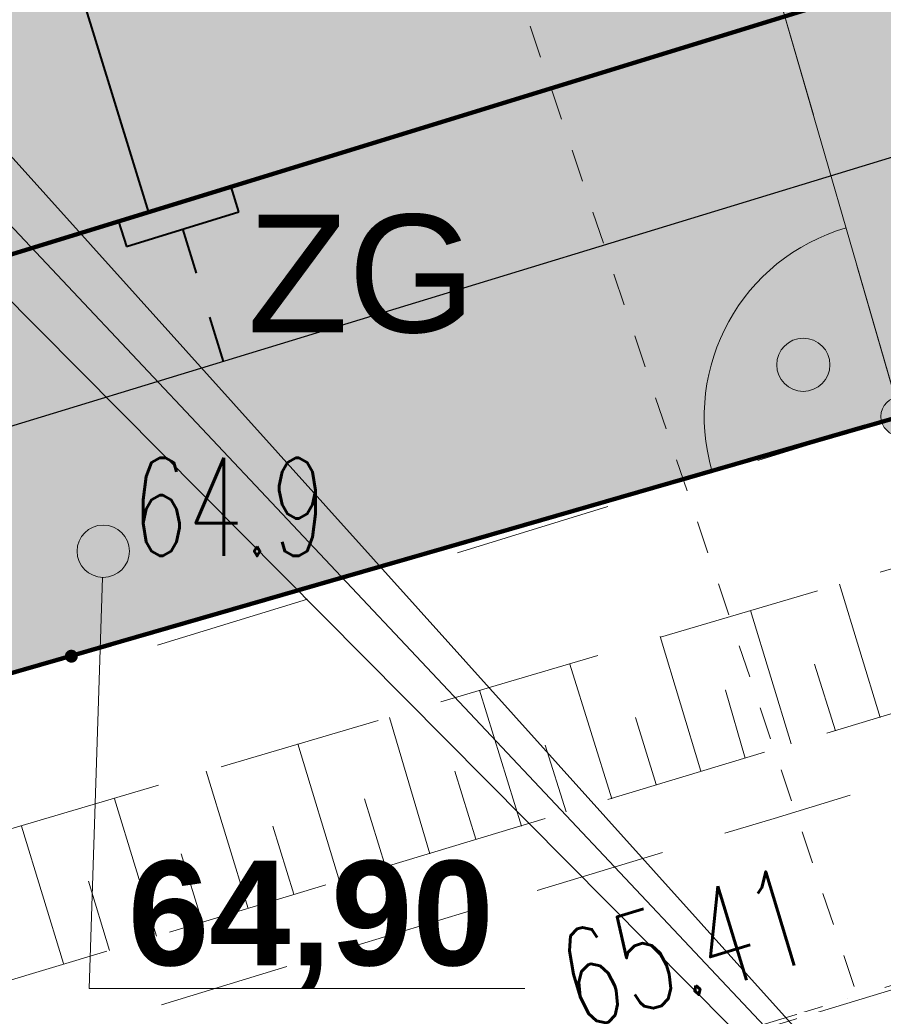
# Model space of a CAD drawing. Header units: millimetres. Extents: x 6487905018 to 6488192500, y 5882180700 to 5882375224.
# Tile 38 of 256: x 6488000725 to 6488007325, y 5882210738 to 5882218267. Entities that reach past the tile are written whole.
import ezdxf
from ezdxf.xclip import XClip

# ---------------------------------------------------------------- set-up
doc = ezdxf.new("R2010")
doc.units = ezdxf.units.MM
doc.header["$MEASUREMENT"] = 0
doc.header["$XCLIPFRAME"] = 2
for name, pattern in [('GSW', [3000, 1500, -1500]), ('L_0_03', [1000, 500, -500]), ('L_0_04', [1500, 1000, -500]), ('L_0_05', [1750, 1250, -500]), ('Przerywana', [2400, 1200, -1200]), ('Przerywana KRÓTKA', [500, 250, -250]), ('Wipeout_Contour', [1000, 0, -1000])]:
    doc.linetypes.add(name, pattern=pattern)
for name, color, linetype, lineweight in [('0 granice_Nr_pióra__10', 22, 'Continuous', 120), ('granica_Nr_pióra__123', 100, 'Continuous', 120), ('Linie PT_Nr_pióra__20', 2, 'Continuous', 40), ('OPIS PLAN_Nr_pióra__1', 7, 'Continuous', 0), ('OPIS PLAN_Nr_pióra__222', 7, 'Continuous', 20), ('OPIS PLAN_Nr_pióra__7', 7, 'Continuous', 5), ('teren zielony_Nr_pióra__1', 7, 'Continuous', 0), ('teren zielony_Nr_pióra__157', 93, 'Continuous', 0), ('Woda_Nr_pióra__108', 5, 'Continuous', 13), ('Wymiarowanie_Nr_pióra__1', 7, 'Continuous', 0), ('Zamość 06.10._2_000_Inne__niezydentyfikowane__Nr_pióra__7', 7, 'Continuous', 5), ('Zamość 06.10._2_0_Nr_pióra__7', 7, 'Continuous', 5), ('Zamość 06.10._2_217_Granica_konturu_klasyfikcyjnego_Nr_pióra__96', 8, 'Continuous', 15), ('Zamość 06.10._2_218_Granica_uzytku_Nr_pióra__96', 8, 'Continuous', 15), ('Zamość 06.10._2_219_Linia_granicy_Nr_pióra__96', 8, 'Continuous', 15), ('Zamość 06.10._2_chodnik__powierzchnia__Nr_pióra__7', 7, 'Continuous', 5), ('Zamość 06.10._2_odl_Nr_pióra__7', 7, 'Continuous', 5), ('Zamość 06.10._2_opis_h_Nr_pióra__7', 7, 'Continuous', 5), ('Zamość 06.10._2_przewod_gazowy__linia__Nr_pióra__40', 2, 'Continuous', 30), ('Zamość 06.10._2_skarpa_nieumocniona__powierzchnia__Nr_pióra__7', 7, 'Continuous', 5)]:
    doc.layers.add(name, color=color, linetype=linetype, lineweight=lineweight)
for name, color, linetype in [('0 krawęrznik', 7, 'Continuous'), ('Mapa cyfrowa', 7, 'Continuous'), ('Wymiarowanie', 7, 'Continuous'), ('Zamość 06.10._2_Mapa cyfrowa', 7, 'Continuous')]:
    doc.layers.add(name, color=color, linetype=linetype)
doc.styles.add('GENERATED_STYLE_1', font='Simplex.shx')
doc.styles.add('GENERATED_STYLE_2', font='txt')
doc.styles.add('GENERATED_STYLE_6', font='txt')
doc.dimstyles.new('GENERATED_STYLE__1', dxfattribs={"dimtxt": 750, "dimasz": 570, "dimexe": 0.18, "dimexo": 0, "dimgap": 0.09, "dimtad": 1, "dimlfac": 0.001, "dimzin": 0, "dimdsep": 46, "dimtxsty": 'GENERATED_STYLE_2', "dimblk": 'ARROWHEAD_11', "dimblk1": 'ARROWHEAD_11', "dimblk2": 'ARROWHEAD_11', "dimcen": 0.09, "dimclrd": 7, "dimclre": 7, "dimclrt": 7, "dimazin": 0, "dimtfac": 1, "dimtdec": 4, "dimtmove": 2, "dimatfit": 3, "dimfxl": 0, "dimtolj": 1, "dimtzin": 0, "dimarcsym": 0})
doc.dimstyles.new('GENERATED_STYLE__4', dxfattribs={"dimtxt": 1000, "dimasz": 570, "dimexe": 0.18, "dimexo": 0, "dimgap": 0.09, "dimtad": 1, "dimlfac": 0.001, "dimzin": 0, "dimdsep": 46, "dimtxsty": 'GENERATED_STYLE_2', "dimblk": 'ARROWHEAD_11', "dimblk1": 'ARROWHEAD_11', "dimblk2": 'ARROWHEAD_11', "dimcen": 0.09, "dimclrd": 7, "dimclre": 7, "dimclrt": 7, "dimazin": 0, "dimtfac": 1, "dimtdec": 4, "dimtmove": 0, "dimatfit": 3, "dimfxl": 0, "dimtolj": 1, "dimtzin": 0, "dimarcsym": 0})

# ---------------------------------------------------------------- blocks, each defined once
blk = doc.blocks.new('Rysunek_1_2')
at = {"color": 254, "linetype": 'Wipeout_Contour', "lineweight": 0, "ltscale": 70061284114.24681}
blk.add_wipeout([(6487915525.867126, 5882181505.900702), (6488146644.289524, 5882181505.900702), (6488146644.289524, 5882373115.540435), (6488107628.768834, 5882373115.540435), (6488107628.768834, 5882320263.490532), (6488101226.436201, 5882320263.490532), (6488101226.436201, 5882373115.540435), (6487915525.867126, 5882373115.540435)], dxfattribs=at).dxf.layer = 'Zamość 06.10._2_Mapa cyfrowa'
at = {"layer": 'Zamość 06.10._2_0_Nr_pióra__7', "linetype": 'Continuous'}
blk.add_hatch(color=256, dxfattribs=at).paths.add_polyline_path([(6488001120, 5882213354.723075, 1), (6488001120, 5882213445.276926, 1)])
at = {"layer": 'Zamość 06.10._2_000_Inne__niezydentyfikowane__Nr_pióra__7', "linetype": 'Continuous', "flags": 128}
for points in [[(6488007300, 5882212930), (6488006990.000001, 5882213950)], [(6488006620, 5882212730.000001), (6488006310, 5882213750)], [(6488005930, 5882212520), (6488005620, 5882213550)], [(6488005250, 5882212310), (6488004930, 5882213340)], [(6488006960, 5882212830), (6488006800, 5882213340)], [(6488004560, 5882212100), (6488004240.000001, 5882213140)], [(6488006270, 5882212620), (6488006120, 5882213140)], [(6488003860.000001, 5882211890), (6488003550, 5882212930)], [(6488005590, 5882212420), (6488005430, 5882212930)], [(6488003170, 5882211680), (6488002850, 5882212730.000001)], [(6488004900.000001, 5882212210), (6488004740.000001, 5882212720)], [(6488002470, 5882211470), (6488002150.000001, 5882212520)], [(6488004210, 5882212000), (6488004050, 5882212520)], [(6488001770, 5882211260), (6488001450, 5882212310)], [(6488003520, 5882211790), (6488003360.000001, 5882212310)], [(6488001060, 5882211050), (6488000740.000001, 5882212100)], [(6488002820.000001, 5882211580), (6488002660, 5882212100)], [(6488002120, 5882211370), (6488001960, 5882211890)], [(6488001410, 5882211150.000001), (6488001250, 5882211680)]]:
    blk.add_lwpolyline(points, dxfattribs=at)
at = {"layer": 'Zamość 06.10._2_0_Nr_pióra__7', "linetype": 'Continuous'}
for p, q in [((6488006990.000001, 5882213950), (6488006990.05, 5882213950)), ((6488006310, 5882213750), (6488006310.05, 5882213750)), ((6488005620, 5882213550), (6488005620.05, 5882213550)), ((6488001120, 5882213400.000001), (6488001120.05, 5882213400.000001)), ((6488004930, 5882213340), (6488004930.05, 5882213340)), ((6488006800, 5882213340), (6488006800.05, 5882213340)), ((6488004240.000001, 5882213140), (6488004240.05, 5882213140)), ((6488006120, 5882213140), (6488006120.05, 5882213140)), ((6488003550, 5882212930), (6488003550.05, 5882212930)), ((6488005430, 5882212930), (6488005430.05, 5882212930)), ((6488007300, 5882212930), (6488007300.05, 5882212930)), ((6488006960, 5882212830), (6488006960.05, 5882212830)), ((6488002850, 5882212730.000001), (6488002850.05, 5882212730.000001)), ((6488004740.000001, 5882212720), (6488004740.05, 5882212720)), ((6488006620, 5882212730.000001), (6488006620.05, 5882212730.000001)), ((6488006270, 5882212620), (6488006270.05, 5882212620)), ((6488002150.000001, 5882212520), (6488002150.05, 5882212520)), ((6488004050, 5882212520), (6488004050.05, 5882212520)), ((6488005930, 5882212520), (6488005930.05, 5882212520)), ((6488005590, 5882212420), (6488005590.05, 5882212420)), ((6488001450, 5882212310), (6488001450.05, 5882212310)), ((6488003360.000001, 5882212310), (6488003360.05, 5882212310)), ((6488005250, 5882212310), (6488005250.05, 5882212310)), ((6488004900.000001, 5882212210), (6488004900.05, 5882212210)), ((6488006490.000001, 5882212160), (6488006490.05, 5882212160)), ((6488000740.000001, 5882212100), (6488000740.05, 5882212100)), ((6488002660, 5882212100), (6488002660.05, 5882212100)), ((6488004560, 5882212100), (6488004560.05, 5882212100)), ((6488004210, 5882212000), (6488004210.05, 5882212000)), ((6488001960, 5882211890), (6488001960.05, 5882211890)), ((6488003860.000001, 5882211890), (6488003860.05, 5882211890)), ((6488003520, 5882211790), (6488003520.05, 5882211790)), ((6488001250, 5882211680), (6488001250.05, 5882211680)), ((6488003170, 5882211680), (6488003170.05, 5882211680)), ((6488002820.000001, 5882211580), (6488002820.05, 5882211580)), ((6488002470, 5882211470), (6488002470.05, 5882211470)), ((6488002120, 5882211370), (6488002120.05, 5882211370)), ((6488001770, 5882211260), (6488001770.05, 5882211260)), ((6488001410, 5882211150.000001), (6488001410.05, 5882211150.000001)), ((6488001060, 5882211050), (6488001060.05, 5882211050)), ((6488007050, 5882210780), (6488007050.05, 5882210780))]:
    blk.add_line(p, q, dxfattribs=at)
blk.add_circle((6488001120, 5882213400.000001), 45.276926, dxfattribs=at)
at = {"layer": 'Zamość 06.10._2_217_Granica_konturu_klasyfikcyjnego_Nr_pióra__96', "linetype": 'L_0_03', "flags": 128}
blk.add_lwpolyline([(6487972140, 5882207690.000001), (6488006670, 5882218320)], dxfattribs=at)
at = {"layer": 'Zamość 06.10._2_218_Granica_uzytku_Nr_pióra__96', "linetype": 'L_0_03', "flags": 128}
for points in [[(6487981820.000001, 5882207830), (6488050420, 5882227640)], [(6488050420, 5882227640), (6487981820.000001, 5882207830)], [(6487972140, 5882207690.000001), (6488006670, 5882218320)], [(6488006670, 5882218320), (6487972140, 5882207690.000001)]]:
    blk.add_lwpolyline(points, dxfattribs=at)
at = {"layer": 'Zamość 06.10._2_219_Linia_granicy_Nr_pióra__96', "linetype": 'Continuous', "flags": 128}
for points in [[(6488051120, 5882232010), (6487972140, 5882207690.000001)], [(6488050420, 5882227640), (6487981820.000001, 5882207830)]]:
    blk.add_lwpolyline(points, dxfattribs=at)
at = {"layer": 'Zamość 06.10._2_chodnik__powierzchnia__Nr_pióra__7', "linetype": 'L_0_04', "flags": 128}
blk.add_lwpolyline([(6487965300, 5882199990), (6487978460, 5882202160), (6487979920, 5882202560), (6487984720, 5882204010), (6488007050, 5882210780), (6488026880, 5882216840), (6488041340, 5882221220), (6488041780.000001, 5882222220), (6488041620, 5882222930), (6488026140, 5882218190.000001), (6488006490.000001, 5882212160), (6487984220, 5882205380), (6487980210, 5882204130), (6487978820.000001, 5882203730.000001), (6487965130, 5882201470), (6487965170, 5882201450), (6487962830, 5882201020), (6487960270, 5882200160), (6487953050, 5882197320), (6487953540, 5882195960), (6487960740.000001, 5882198820), (6487962810, 5882199540), (6487965350, 5882199980.000001)], dxfattribs=at)
at = {"layer": 'Zamość 06.10._2_odl_Nr_pióra__7', "linetype": 'Continuous', "flags": 128}
blk.add_lwpolyline([(6487984687.019691, 5882203929.110592), (6488000217.164336, 5882208669.154738), (6488021276.987117, 5882215069.100883), (6488040146.665465, 5882220859.002189)], dxfattribs=at)
at = {"layer": 'Zamość 06.10._2_przewod_gazowy__linia__Nr_pióra__40', "linetype": 'Continuous', "flags": 128}
blk.add_lwpolyline([(6488097683.287705, 5882247948.420457), (6488050430, 5882234430), (6488047410, 5882229430), (6487980320.000001, 5882208950), (6487976510, 5882210640), (6487958830, 5882203800), (6487938450, 5882195270), (6487935860.000001, 5882197440.000001), (6487935178.840664, 5882198013.324087)], dxfattribs=at)
at = {"layer": 'Zamość 06.10._2_skarpa_nieumocniona__powierzchnia__Nr_pióra__7', "linetype": 'L_0_05', "flags": 128}
blk.add_lwpolyline([(6488029890, 5882219680), (6488012080, 5882214380), (6487997340, 5882209920), (6487988020, 5882207530), (6487981000, 5882205540), (6487987080, 5882208980.000001), (6487996900.000001, 5882210970), (6488011460, 5882215270), (6488024730.000001, 5882219550), (6488029370, 5882220850), (6488039680, 5882223160)], close=True, dxfattribs=at)
at = {"layer": 'Zamość 06.10._2_opis_h_Nr_pióra__7', "linetype": 'Continuous', "insert": (6488001584.285711, 5882214916.424997), "char_height": 750, "attachment_point": 1, "style": 'GENERATED_STYLE_1'}
blk.add_mtext('\\A1;{\\W0.660000x;\\FSimplex.shx;64.9}', dxfattribs=at)
at = {"layer": 'Zamość 06.10._2_opis_h_Nr_pióra__7', "linetype": 'Continuous', "insert": (6488004782.532044, 5882211252.692861), "char_height": 750, "attachment_point": 1, "rotation": 16.8999999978, "style": 'GENERATED_STYLE_1'}
blk.add_mtext('\\A1;{\\W0.660000x;\\FSimplex.shx;65.41}', dxfattribs=at)
blk = doc.blocks.new('*D20', base_point=(6488045394.921593, 5882250647.102998))
at = {"layer": 'Wymiarowanie_Nr_pióra__1', "linetype": 'Continuous'}
for points in [[(6487963928.514582, 5882222705.573085), (6487963917.096512, 5882222762.9756), (6487963884.580599, 5882222811.639102), (6487963835.917097, 5882222844.155015), (6487963778.514582, 5882222855.573085), (6487963721.112067, 5882222844.155015), (6487963672.448565, 5882222811.639102), (6487963639.932652, 5882222762.9756), (6487963628.514582, 5882222705.573085), (6487963639.932652, 5882222648.17057), (6487963672.448565, 5882222599.507068), (6487963721.112067, 5882222566.991156), (6487963778.514582, 5882222555.573085), (6487963835.917097, 5882222566.991156), (6487963884.580599, 5882222599.507068), (6487963917.096512, 5882222648.17057)], [(6487969817.707458, 5882203590.677052), (6487969806.289389, 5882203648.079567), (6487969773.773476, 5882203696.74307), (6487969725.109974, 5882203729.258982), (6487969667.707458, 5882203740.677052), (6487969610.304944, 5882203729.258982), (6487969561.641441, 5882203696.74307), (6487969529.125529, 5882203648.079567), (6487969517.707458, 5882203590.677052), (6487969529.125529, 5882203533.274537), (6487969561.641441, 5882203484.611035), (6487969610.304944, 5882203452.095122), (6487969667.707458, 5882203440.677052), (6487969725.109974, 5882203452.095122), (6487969773.773476, 5882203484.611035), (6487969806.289389, 5882203533.274537)]]:
    blk.add_hatch(color=256, dxfattribs=at).paths.add_polyline_path(points)
for p, q in [((6487963921.865221, 5882222749.738618), (6487964316.079478, 5882222871.193832)), ((6487963240.949685, 5882222539.952338), (6487963635.163943, 5882222661.407553)), ((6487963822.680115, 5882222562.222445), (6487969623.541926, 5882203734.027691)), ((6487969811.058098, 5882203634.842585), (6487970205.272355, 5882203756.297799)), ((6487969130.142562, 5882203425.056305), (6487969524.356819, 5882203546.511519)), ((6487969711.872992, 5882203447.326413), (6487969756.038524, 5882203303.975774))]:
    blk.add_line(p, q, dxfattribs=at)
blk.add_circle((6487969667.707458, 5882203590.677052), 150, dxfattribs=at)
at = {"layer": 'Wymiarowanie_Nr_pióra__1', "insert": (6487966410.842047, 5882214840.937373), "char_height": 1000, "attachment_point": 7, "rotation": 287.1237735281, "style": 'GENERATED_STYLE_2'}
blk.add_mtext('\\A1;{\\fArial|b1|i0|c238|p38;20,00}', dxfattribs=at)
blk = doc.blocks.new('ARROWHEAD_11')
at = {"color": 0, "linetype": 'Continuous', "lineweight": 0}
blk.add_line((0, 0), (-1, 0), dxfattribs=at)
at = {"color": 0, "linetype": 'Continuous', "lineweight": 0, "const_width": 0.25, "flags": 128}
blk.add_lwpolyline([(-0.125, 0, 1), (0.125, 0, 1)], format="xyb", close=True, dxfattribs=at)
blk = doc.blocks.new('*D37', base_point=(6488045394.921593, 5882250647.102998))
at = {"layer": 'Wymiarowanie_Nr_pióra__1', "linetype": 'Continuous'}
for points in [[(6488002057.39252, 5882234449.194729), (6488002045.974449, 5882234506.597243), (6488002013.458537, 5882234555.260746), (6488001964.795034, 5882234587.776658), (6488001907.39252, 5882234599.194729), (6488001849.990005, 5882234587.776658), (6488001801.326503, 5882234555.260746), (6488001768.81059, 5882234506.597243), (6488001757.39252, 5882234449.194729), (6488001768.81059, 5882234391.792213), (6488001801.326503, 5882234343.128712), (6488001849.990005, 5882234310.612799), (6488001907.39252, 5882234299.194729), (6488001964.795034, 5882234310.612799), (6488002013.458537, 5882234343.128712), (6488002045.974449, 5882234391.792213)], [(6488007606.502877, 5882215233.194198), (6488007595.084807, 5882215290.596712), (6488007562.568894, 5882215339.260215), (6488007513.905392, 5882215371.776128), (6488007456.502877, 5882215383.194198), (6488007399.100363, 5882215371.776128), (6488007350.43686, 5882215339.260215), (6488007317.920947, 5882215290.596712), (6488007306.502877, 5882215233.194198), (6488007317.920947, 5882215175.791682), (6488007350.43686, 5882215127.128181), (6488007399.100363, 5882215094.612267), (6488007456.502877, 5882215083.194198), (6488007513.905392, 5882215094.612267), (6488007562.568894, 5882215127.128181), (6488007595.084807, 5882215175.791682)]]:
    blk.add_hatch(color=256, dxfattribs=at).paths.add_polyline_path(points)
for p, q in [((6488001824.160786, 5882234737.417695), (6488001865.776652, 5882234593.306211)), ((6488002051.504003, 5882234490.810596), (6488002447.810582, 5882234605.25423)), ((6488001366.974458, 5882234293.135227), (6488001763.281036, 5882234407.578861)), ((6488001949.008387, 5882234305.083245), (6488007414.887011, 5882215377.305681)), ((6488007600.614361, 5882215274.810064), (6488007996.920939, 5882215389.253699)), ((6488006916.084815, 5882215077.134696), (6488007312.391394, 5882215191.57833)), ((6488007498.118744, 5882215089.082714), (6488007539.734612, 5882214944.971231))]:
    blk.add_line(p, q, dxfattribs=at)
for centre in [(6488001907.39252, 5882234449.194729), (6488007456.502877, 5882215233.194198)]:
    blk.add_circle(centre, 150, dxfattribs=at)
at = {"layer": 'Wymiarowanie_Nr_pióra__1', "insert": (6488004399.754525, 5882226539.279391), "char_height": 1000, "attachment_point": 7, "rotation": 286.107422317, "style": 'GENERATED_STYLE_2'}
blk.add_mtext('\\A1;{\\fArial|b1|i0|c238|p38;20,00}', dxfattribs=at)
blk = doc.blocks.new('*D86', base_point=(6488045394.921593, 5882250647.102998))
at = {"layer": 'Wymiarowanie_Nr_pióra__1', "linetype": 'Continuous'}
for points in [[(6488001867.266423, 5882234394.290968), (6488001855.848353, 5882234451.693483), (6488001823.33244, 5882234500.356985), (6488001774.668938, 5882234532.872898), (6488001717.266423, 5882234544.290968), (6488001659.863908, 5882234532.872898), (6488001611.200406, 5882234500.356985), (6488001578.684493, 5882234451.693483), (6488001567.266423, 5882234394.290968), (6488001578.684493, 5882234336.888453), (6488001611.200406, 5882234288.224951), (6488001659.863908, 5882234255.709038), (6488001717.266423, 5882234244.290968), (6488001774.668938, 5882234255.709038), (6488001823.33244, 5882234288.224951), (6488001855.848353, 5882234336.888453)], [(6487996610.365367, 5882218213.247662), (6487996598.947297, 5882218270.650176), (6487996566.431384, 5882218319.313679), (6487996517.767882, 5882218351.829591), (6487996460.365367, 5882218363.247662), (6487996402.962852, 5882218351.829591), (6487996354.29935, 5882218319.313679), (6487996321.783438, 5882218270.650176), (6487996310.365367, 5882218213.247662), (6487996321.783438, 5882218155.845146), (6487996354.29935, 5882218107.181644), (6487996402.962852, 5882218074.665731), (6487996460.365367, 5882218063.247662), (6487996517.767882, 5882218074.665731), (6487996566.431384, 5882218107.181644), (6487996598.947297, 5882218155.845146)]]:
    blk.add_hatch(color=256, dxfattribs=at).paths.add_polyline_path(points)
for p, q in [((6488001763.613879, 5882234536.9511), (6488001809.961336, 5882234679.611233)), ((6488001574.606291, 5882234440.638425), (6488001182.290928, 5882234568.093929)), ((6488002252.241919, 5882234220.488007), (6488001859.926555, 5882234347.943512)), ((6487996506.712824, 5882218355.907793), (6488001670.918966, 5882234251.630836)), ((6487996317.705235, 5882218259.595118), (6487995925.389872, 5882218387.050623)), ((6487996995.340862, 5882218039.4447), (6487996603.025499, 5882218166.900205)), ((6487996367.670454, 5882217927.927397), (6487996414.017911, 5882218070.587529))]:
    blk.add_line(p, q, dxfattribs=at)
for centre in [(6488001717.266423, 5882234394.290968), (6487996460.365367, 5882218213.247662)]:
    blk.add_circle(centre, 150, dxfattribs=at)
at = {"layer": 'Wymiarowanie_Nr_pióra__1', "insert": (6488000152.568894, 5882230063.525664), "char_height": 750, "attachment_point": 7, "rotation": 72.0020453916, "style": 'GENERATED_STYLE_2'}
blk.add_mtext('\\A1;{\\fArial|b1|i0|c238|p38;17,01}', dxfattribs=at)

msp = doc.modelspace()

# ---------------------------------------------------------------- block references
at = {"layer": 'Mapa cyfrowa', "color": 22, "linetype": 'Continuous', "lineweight": 5}
ref = msp.add_blockref('Rysunek_1_2', (0, 0), dxfattribs=at)
XClip(ref).set_block_clipping_path([(6487915525.8671264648, 5882181505.9007024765), (6488146644.2895231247, 5882181505.9007024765), (6488146644.2895231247, 5882373115.5404348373), (6488107628.7688331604, 5882373115.5404348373), (6488107628.7688331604, 5882320263.4905319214), (6488101226.4362001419, 5882320263.4905319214), (6488101226.4362001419, 5882373115.5404348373), (6487915525.8671264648, 5882373115.5404348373)])

# ---------------------------------------------------------------- next in the draw order: hatches: boundary and pattern name
at = {"layer": 'OPIS PLAN_Nr_pióra__222', "linetype": 'Continuous'}
msp.add_hatch(color=256, dxfattribs=at).paths.add_polyline_path([(6488001563.382888, 5882214202.620152), (6488001548.158794, 5882214279.156838), (6488001504.804244, 5882214344.041508), (6488001439.919575, 5882214387.396058), (6488001363.382888, 5882214402.620152), (6488001286.846202, 5882214387.396058), (6488001221.961532, 5882214344.041508), (6488001178.606981, 5882214279.156838), (6488001163.382888, 5882214202.620152), (6488001178.606981, 5882214126.083465), (6488001221.961532, 5882214061.198795), (6488001286.846202, 5882214017.844245), (6488001363.382888, 5882214002.620152), (6488001439.919575, 5882214017.844245), (6488001504.804244, 5882214061.198795), (6488001548.158794, 5882214126.083465)])
at = {"layer": 'teren zielony_Nr_pióra__157', "linetype": 'Continuous'}
h = msp.add_hatch(dxfattribs=at)
h.set_pattern_fill('płyty_kamienne', color=256, style=0, pattern_type=2)
h.set_pattern_definition([(45, (6488045394.9, 5882252147.1), (-477.297, 477.297), [0, -450, 0, -675]), (110, (6488046894.9, 5882252147.1), (634.2925, 230.8636), [0, -330, 0, -570])])
h.paths.add_polyline_path([(6487970570.000001, 5882201890), (6487981820.000001, 5882207829.999999), (6488033660.322669, 5882222800.215628, 0.0024865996), (6488033722.027768, 5882222923.379777, 0.0785109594), (6488035010.966384, 5882227049.608792, 0.0077837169), (6488035067.079517, 5882227477.133851, 0.1142935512), (6488034913.322001, 5882229660.430223), (6488034319.959225, 5882231592.922059, 0.3756655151), (6488028889.22517, 5882234953.850564), (6488029257.882303, 5882233753.190648), (6488030367.956341, 5882234094.033802), (6488031031.313551, 5882231933.580791), (6488029977.442001, 5882231609.994354), (6488028334.3581, 5882231105.492961), (6488027289.699591, 5882234507.785999), (6488024214.887809, 5882233563.679111), (6488025682.492259, 5882228783.915813), (6488026087.054145, 5882227466.31961), (6488020035.873811, 5882225608.332376), (6488019948.314486, 5882225893.499707), (6487991699.913399, 5882217219.957408), (6487990231.273465, 5882222003.093117), (6487983778.593015, 5882220021.827109), (6487982385.941764, 5882224557.479295), (6487981905.929735, 5882226120.805079, -0.4142135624), (6487982621.356047, 5882227470.236511), (6487983331.896261, 5882227688.404634), (6487983710.568822, 5882227804.674311), (6487986639.874351, 5882228704.10417), (6487989073.825722, 5882229451.437801), (6487988708.712132, 5882230636.508227), (6487988635.091329, 5882230875.463552), (6487988100.442679, 5882232610.803788), (6487984583.573256, 5882231527.275929), (6487982740.398364, 5882237509.775934), (6487986257.267788, 5882238593.303793), (6487985439.355133, 5882241248.050495), (6487984359.591056, 5882244752.703594, -0.4142080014), (6487992393.36423, 5882259941.445574), (6488001283.5666, 5882262680.652166), (6488034943.218541, 5882262680.652166), (6488038600.476319, 5882259272.91151), (6488039094.523249, 5882259289.716652), (6488040171.300861, 5882260446.00543), (6488040650.686511, 5882259999.584307), (6488040895.570684, 5882259771.539374), (6488042124.026921, 5882258627.556835), (6488042939.663871, 5882263727.171789), (6488041063.864624, 5882263725.851113), (6488040879.529514, 5882263725.721331), (6488039486.853117, 5882263724.740803), (6487987062.735268, 5882263687.831074), (6487986654.638729, 5882262158.70443), (6487981184.422504, 5882241630.76734), (6487977458.31007, 5882227647.882842), (6487977383.188, 5882227365.974217), (6487972140, 5882207690.000001)])
h.paths.add_polyline_path([(6487984279.458673, 5882229617.66351), (6487984297.461879, 5882229622.862395), (6487984294.974707, 5882229613.52885)], flags=0)
h.paths.add_polyline_path([(6488030712.734249, 5882229299.428973), (6488031630.178343, 5882229582.088384), (6488032354.493076, 5882227231.137907), (6488031437.048981, 5882226948.478497)], flags=0)

# ---------------------------------------------------------------- next in the draw order: linework, layer by layer
at = {"layer": '0 granice_Nr_pióra__10', "linetype": 'Continuous'}
for p, q in [((6488051120, 5882232009.999999), (6487972140, 5882207690.000001)), ((6488050420, 5882227640), (6487981820.000001, 5882207829.999999))]:
    msp.add_line(p, q, dxfattribs=at)
at = {"layer": 'Linie PT_Nr_pióra__20', "linetype": 'Continuous'}
for p, q in [((6488002341.262834, 5882216987.511716), (6488001481.158952, 5882216722.518507)), ((6488002400.15021, 5882216796.377531), (6488002341.262834, 5882216987.511716)), ((6488001540.046329, 5882216531.384321), (6488002400.15021, 5882216796.377531)), ((6488001481.158952, 5882216722.518507), (6488001540.046329, 5882216531.384321)), ((6488001969.318104, 5882216666.436654), (6488002072.425984, 5882216328.667726)), ((6488002175.533864, 5882215990.898797), (6488002278.641744, 5882215653.129869))]:
    msp.add_line(p, q, dxfattribs=at)
at = {"layer": 'OPIS PLAN_Nr_pióra__222', "linetype": 'Continuous'}
for q in [(6488001356.90973, 5882214002.724934), (6488004585.196482, 5882210859.218412)]:
    msp.add_line((6488001255.114329, 5882210859.218412), q, dxfattribs=at)
msp.add_circle((6488001363.382888, 5882214202.620152), 200, dxfattribs=at)
at = {"layer": 'teren zielony_Nr_pióra__1', "linetype": 'Continuous', "flags": 128}
msp.add_lwpolyline([(6487981820.000001, 5882207829.999999), (6488033660.322669, 5882222800.215628, 0.0024865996)], format="xyb", dxfattribs=at)
at = {"layer": 'Wymiarowanie_Nr_pióra__1', "linetype": 'Przerywana'}
msp.add_line((6487969667.707458, 5882203590.677052), (6488007456.502877, 5882215233.194198), dxfattribs=at)
at = {"layer": 'Wymiarowanie_Nr_pióra__1', "linetype": 'Continuous'}
msp.add_circle((6488006713.305977, 5882215627.901743), 203.147211, dxfattribs=at)
msp.add_arc((6488007456.502877, 5882215233.194198), 1500, 106.107422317, 196.107422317, dxfattribs=at)

# ---------------------------------------------------------------- next in the draw order: texts
at = {"layer": 'OPIS PLAN_Nr_pióra__1', "linetype": 'Continuous', "insert": (6488002465.953882, 5882216320.027906), "char_height": 900, "attachment_point": 4, "style": 'GENERATED_STYLE_6'}
msp.add_mtext('\\A1;{\\fArial|b0|i0|c238|p38;ZG}', dxfattribs=at)
at = {"layer": 'OPIS PLAN_Nr_pióra__7', "linetype": 'Continuous', "insert": (6488001551.801197, 5882211346.015476), "char_height": 800, "attachment_point": 4, "style": 'GENERATED_STYLE_2'}
msp.add_mtext('\\A1;{\\fArial|b1|i0|c238|p38;64,90}', dxfattribs=at)

# ---------------------------------------------------------------- next in the draw order: wipeouts: each hides what was drawn before it
at = {"color": 254, "linetype": 'Wipeout_Contour', "lineweight": 0, "ltscale": 35030215745.38673}
msp.add_wipeout([(6488020001.309027, 5882225993.457591), (6487991752.907941, 5882217319.915292), (6487991699.913399, 5882217219.957408), (6488019948.314486, 5882225893.499707)], dxfattribs=at).dxf.layer = '0 krawęrznik'

# ---------------------------------------------------------------- next in the draw order: linework, layer by layer
at = {"layer": 'granica_Nr_pióra__123', "linetype": 'GSW'}
msp.add_line((6488050419.958063, 5882227639.987889), (6487981820.000001, 5882207829.999999), dxfattribs=at)
at = {"layer": 'Linie PT_Nr_pióra__20', "linetype": 'Continuous'}
msp.add_line((6488001711.031902, 5882216793.341081), (6487994550.685539, 5882240034.093957), dxfattribs=at)
at = {"layer": 'OPIS PLAN_Nr_pióra__1', "linetype": 'Continuous'}
for q in [(6487995824.29981, 5882222600.33674), (6487996146.202621, 5882221482.14803), (6487996524.442986, 5882220280.763846)]:
    msp.add_line((6488011319.317595, 5882205365.348233), q, dxfattribs=at)
at = {"layer": 'Woda_Nr_pióra__108', "linetype": 'Przerywana KRÓTKA'}
msp.add_line((6488004466.469859, 5882218691.013204), (6488011116.0355, 5882198974.818576), dxfattribs=at)
at = {"layer": 'Wymiarowanie_Nr_pióra__1', "linetype": 'Przerywana'}
msp.add_line((6488007456.502877, 5882215233.194198), (6488003153.263146, 5882230134.872417), dxfattribs=at)

# ---------------------------------------------------------------- next in the draw order: dimensions: what is measured, and where the dimension line sits
at = {"layer": 'Wymiarowanie', "linetype": 'Continuous'}
for base, p1, p2, angle, dimstyle, picture, middle, turn in [((6488007456.502877, 5882215233.194198), (6488001717.266423, 5882234394.290968), (6488007456.502877, 5882215233.194198), 286.107422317, 'GENERATED_STYLE__4', '*D37', (6488005354.467951, 5882225035.401852), 286.107422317), ((6488001717.266423, 5882234394.290968), (6487996460.365367, 5882218213.247662), (6488001717.266423, 5882234394.290968), 72.0020453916, 'GENERATED_STYLE__1', '*D86', (6488000192.123272, 5882231398.935143), 72.0020453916), ((6487969667.707458, 5882203590.677052), (6488001717.266423, 5882234394.290968), (6488007456.502877, 5882215233.194198), 287.1237735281, 'GENERATED_STYLE__4', '*D20', (6487967392.080667, 5882213354.230895), 287.1237735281)]:
    dim = msp.add_linear_dim(base=base, p1=p1, p2=p2, angle=angle, dimstyle=dimstyle, dxfattribs=at)
    dim.commit()
    dim.dimension.update_dxf_attribs({"geometry": picture, "text_midpoint": middle, "dimtype": 160, "text_rotation": turn})

doc.saveas('drawing.dxf')
